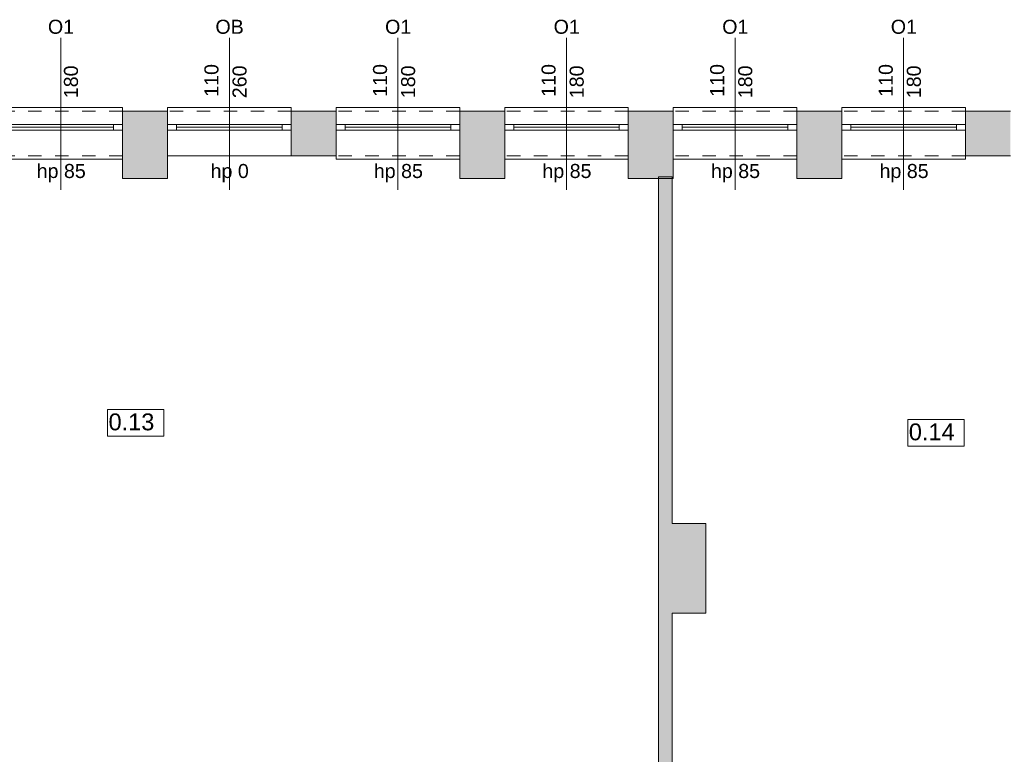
# Model space of a CAD drawing. Header units: millimetres. Extents: x 922208 to 1069538, y -182208 to -99877.
# Tile 216 of 256: x 959121 to 967882, y -132967 to -126429. Entities that reach past the tile are written whole.
import ezdxf

# ---------------------------------------------------------------- set-up
doc = ezdxf.new("R2010")
doc.units = ezdxf.units.MM
doc.header["$MEASUREMENT"] = 0
doc.linetypes.add('HIDDEN', pattern=[20, 10, -10])
doc.linetypes.add('Przerywana', pattern=[240, 120, -120])
for name, color, linetype, lineweight in [('IS_POWRÓT', 5, 'HIDDEN', 30), ('Nowe_210-A Pomieszczenia_Nr_pióra__41', 7, 'Continuous', 15), ('Nowe_220-A Ściany_Nr_pióra__19', 255, 'Continuous', 0), ('Nowe_220-A Ściany_Nr_pióra__23', 7, 'Continuous', 15), ('Nowe_220-A Ściany_Nr_pióra__27', 7, 'Continuous', 25), ('Nowe_220-A Ściany_Nr_pióra__3', 7, 'Continuous', 13), ('Nowe_220-A Ściany_Nr_pióra__7', 7, 'Continuous', 13)]:
    doc.layers.add(name, color=color, linetype=linetype, lineweight=lineweight)
doc.layers.add('Nowe_220-A Ściany_Nr_pióra__45', color=7, linetype='Continuous', lineweight=15, true_color=0x40a5ff)
doc.styles.add('STYL_AUTOMATYCZNY_1', font='arial.ttf')

# ---------------------------------------------------------------- blocks, each defined once
blk = doc.blocks.new('parter01')
at = {"layer": 'Nowe_220-A Ściany_Nr_pióra__19', "linetype": 'Continuous', "lineweight": 0}
for points in [[(960036.55073, -101090.02068), (960436.55073, -101090.02068), (960436.55073, -100860.02068), (960436.55073, -100810.02068), (960436.55073, -100690.02068), (960036.55073, -100690.02068)], [(961536.55073, -100810.02068), (961536.55073, -100860.02068), (961536.55073, -101090.02068), (961936.55073, -101090.02068), (961936.55073, -100690.02068), (961536.55073, -100690.02068)], [(963036.55073, -100690.02068), (963036.55073, -101090.02068), (963436.55073, -101090.02068), (963436.55073, -100690.02068)], [(964536.55073, -100690.02068), (964536.55073, -101090.02068), (964936.55073, -101090.02068), (964936.55073, -100690.02068)], [(966036.55073, -100690.02068), (966036.55073, -101090.02068), (966436.55073, -101090.02068), (966436.55073, -100690.02068)], [(967536.55073, -101090.02068), (967936.55073, -101090.02068), (967936.55073, -100860.02068), (967936.55073, -100810.02068), (967936.55073, -100690.02068), (967536.55073, -100690.02068)], [(960036.55073, -101090.02068), (960036.55073, -101290.02068), (960436.55073, -101290.02068), (960436.55073, -101090.02068)], [(963036.55073, -101090.02068), (963036.55073, -101290.02068), (963436.55073, -101290.02068), (963436.55073, -101090.02068)], [(964536.55073, -101090.02068), (964536.55073, -101290.02068), (964936.55073, -101290.02068), (964936.55073, -101090.02068)], [(966036.55073, -101090.02068), (966036.55073, -101290.02068), (966436.55073, -101290.02068), (966436.55073, -101090.02068)], [(964806.55073, -101276.91454), (964806.55073, -106660.02068), (964926.55073, -106660.02068), (964926.55073, -101276.91454)], [(965226.55073, -105160.02068), (965226.55073, -104360.02068), (964926.55073, -104360.02068), (964926.55073, -105160.02068)]]:
    blk.add_hatch(color=255, dxfattribs=at).paths.add_polyline_path(points)
at = {"layer": 'Nowe_210-A Pomieszczenia_Nr_pióra__41', "color": 7, "linetype": 'Continuous', "lineweight": 0}
for p, q in [((959903.76531, -103347.3101), (960404.14531, -103347.3101)), ((959903.76531, -103583.0246), (959903.76531, -103347.3101)), ((960404.14531, -103347.3101), (960404.14531, -103583.0246)), ((967024.78722, -103436.04301), (967525.16722, -103436.04301)), ((967024.78722, -103671.75751), (967024.78722, -103436.04301)), ((967525.16722, -103436.04301), (967525.16722, -103671.75751)), ((960404.14531, -103583.0246), (959903.76531, -103583.0246)), ((967525.16722, -103671.75751), (967024.78722, -103671.75751))]:
    blk.add_line(p, q, dxfattribs=at)
at = {"layer": 'Nowe_220-A Ściany_Nr_pióra__23', "color": 7, "linetype": 'Continuous', "lineweight": 0}
for p, q in [((959956.55073, -100860.02068), (959956.55073, -100810.02068)), ((959956.55073, -100810.02068), (960036.55073, -100810.02068)), ((960436.55073, -100810.02068), (960516.55073, -100810.02068)), ((960516.55073, -100810.02068), (960516.55073, -100860.02068)), ((961456.55073, -100860.02068), (961456.55073, -100810.02068)), ((961456.55073, -100810.02068), (961536.55073, -100810.02068)), ((961936.55073, -100810.02068), (962016.55073, -100810.02068)), ((962016.55073, -100810.02068), (962016.55073, -100860.02068)), ((962956.55073, -100860.02068), (962956.55073, -100810.02068)), ((962956.55073, -100810.02068), (963036.55073, -100810.02068)), ((963436.55073, -100810.02068), (963516.55073, -100810.02068)), ((963516.55073, -100810.02068), (963516.55073, -100860.02068)), ((964456.55073, -100860.02068), (964456.55073, -100810.02068)), ((964456.55073, -100810.02068), (964536.55073, -100810.02068)), ((964936.55073, -100810.02068), (965016.55073, -100810.02068)), ((965016.55073, -100810.02068), (965016.55073, -100860.02068)), ((965956.55073, -100860.02068), (965956.55073, -100810.02068)), ((965956.55073, -100810.02068), (966036.55073, -100810.02068)), ((966436.55073, -100810.02068), (966516.55073, -100810.02068)), ((966516.55073, -100810.02068), (966516.55073, -100860.02068)), ((967456.55073, -100860.02068), (967456.55073, -100810.02068)), ((967456.55073, -100810.02068), (967536.55073, -100810.02068)), ((960036.55073, -100860.02068), (959956.55073, -100860.02068)), ((960516.55073, -100860.02068), (960436.55073, -100860.02068)), ((961536.55073, -100860.02068), (961456.55073, -100860.02068)), ((962016.55073, -100860.02068), (961936.55073, -100860.02068)), ((963036.55073, -100860.02068), (962956.55073, -100860.02068)), ((963516.55073, -100860.02068), (963436.55073, -100860.02068)), ((964536.55073, -100860.02068), (964456.55073, -100860.02068)), ((965016.55073, -100860.02068), (964936.55073, -100860.02068)), ((966036.55073, -100860.02068), (965956.55073, -100860.02068)), ((966516.55073, -100860.02068), (966436.55073, -100860.02068)), ((967536.55073, -100860.02068), (967456.55073, -100860.02068))]:
    blk.add_line(p, q, dxfattribs=at)
at = {"layer": 'Nowe_220-A Ściany_Nr_pióra__27', "color": 7, "linetype": 'Continuous', "lineweight": 0}
for p, q in [((960036.55073, -100690.02068), (960036.55073, -100810.02068)), ((960036.55073, -100690.02068), (960036.55073, -100810.02068)), ((960436.55073, -100690.02068), (960436.55073, -100810.02068)), ((960436.55073, -100690.02068), (960436.55073, -100810.02068)), ((961536.55073, -100690.02068), (961536.55073, -100810.02068)), ((961536.55073, -100690.02068), (961536.55073, -100810.02068)), ((961936.55073, -100690.02068), (961936.55073, -100810.02068)), ((961936.55073, -100690.02068), (961936.55073, -100810.02068)), ((963036.55073, -100690.02068), (963036.55073, -100810.02068)), ((963036.55073, -100690.02068), (963036.55073, -100810.02068)), ((963436.55073, -100690.02068), (963436.55073, -100810.02068)), ((963436.55073, -100690.02068), (963436.55073, -100810.02068)), ((964536.55073, -100690.02068), (964536.55073, -100810.02068)), ((964536.55073, -100690.02068), (964536.55073, -100810.02068)), ((964936.55073, -100690.02068), (964936.55073, -100810.02068)), ((964936.55073, -100690.02068), (964936.55073, -100810.02068)), ((966036.55073, -100690.02068), (966036.55073, -100810.02068)), ((966036.55073, -100690.02068), (966036.55073, -100810.02068)), ((966436.55073, -100690.02068), (966436.55073, -100810.02068)), ((966436.55073, -100690.02068), (966436.55073, -100810.02068)), ((967536.55073, -100690.02068), (967536.55073, -100810.02068)), ((967536.55073, -100690.02068), (967536.55073, -100810.02068)), ((960036.55073, -100810.02068), (960036.55073, -100860.02068)), ((960036.55073, -100810.02068), (960036.55073, -100860.02068)), ((960036.55073, -100810.02068), (960036.55073, -100860.02068)), ((960436.55073, -100810.02068), (960436.55073, -100860.02068)), ((960436.55073, -100810.02068), (960436.55073, -100860.02068)), ((960436.55073, -100810.02068), (960436.55073, -100860.02068)), ((961536.55073, -100810.02068), (961536.55073, -100860.02068)), ((961536.55073, -100810.02068), (961536.55073, -100860.02068)), ((961536.55073, -100810.02068), (961536.55073, -100860.02068)), ((961936.55073, -100810.02068), (961936.55073, -100860.02068)), ((961936.55073, -100810.02068), (961936.55073, -100860.02068)), ((961936.55073, -100810.02068), (961936.55073, -100860.02068)), ((963036.55073, -100810.02068), (963036.55073, -100860.02068)), ((963036.55073, -100810.02068), (963036.55073, -100860.02068)), ((963036.55073, -100810.02068), (963036.55073, -100860.02068)), ((963436.55073, -100810.02068), (963436.55073, -100860.02068)), ((963436.55073, -100810.02068), (963436.55073, -100860.02068)), ((963436.55073, -100810.02068), (963436.55073, -100860.02068)), ((964536.55073, -100810.02068), (964536.55073, -100860.02068)), ((964536.55073, -100810.02068), (964536.55073, -100860.02068)), ((964536.55073, -100810.02068), (964536.55073, -100860.02068)), ((964936.55073, -100810.02068), (964936.55073, -100860.02068)), ((964936.55073, -100810.02068), (964936.55073, -100860.02068)), ((964936.55073, -100810.02068), (964936.55073, -100860.02068)), ((966036.55073, -100810.02068), (966036.55073, -100860.02068)), ((966036.55073, -100810.02068), (966036.55073, -100860.02068)), ((966036.55073, -100810.02068), (966036.55073, -100860.02068)), ((966436.55073, -100810.02068), (966436.55073, -100860.02068)), ((966436.55073, -100810.02068), (966436.55073, -100860.02068)), ((966436.55073, -100810.02068), (966436.55073, -100860.02068)), ((967536.55073, -100810.02068), (967536.55073, -100860.02068)), ((967536.55073, -100810.02068), (967536.55073, -100860.02068)), ((967536.55073, -100810.02068), (967536.55073, -100860.02068)), ((960036.55073, -100860.02068), (960036.55073, -101090.02068)), ((960036.55073, -100860.02068), (960036.55073, -101090.02068)), ((960436.55073, -100860.02068), (960436.55073, -101090.02068)), ((960436.55073, -100860.02068), (960436.55073, -101090.02068)), ((961536.55073, -100860.02068), (961536.55073, -101090.02068)), ((961536.55073, -100860.02068), (961536.55073, -101090.02068)), ((961936.55073, -100860.02068), (961936.55073, -101090.02068)), ((961936.55073, -100860.02068), (961936.55073, -101090.02068)), ((963036.55073, -100860.02068), (963036.55073, -101090.02068)), ((963036.55073, -100860.02068), (963036.55073, -101090.02068)), ((963436.55073, -100860.02068), (963436.55073, -101090.02068)), ((963436.55073, -100860.02068), (963436.55073, -101090.02068)), ((964536.55073, -100860.02068), (964536.55073, -101090.02068)), ((964536.55073, -100860.02068), (964536.55073, -101090.02068)), ((964936.55073, -100860.02068), (964936.55073, -101090.02068)), ((964936.55073, -100860.02068), (964936.55073, -101090.02068)), ((966036.55073, -100860.02068), (966036.55073, -101090.02068)), ((966036.55073, -100860.02068), (966036.55073, -101090.02068)), ((966436.55073, -100860.02068), (966436.55073, -101090.02068)), ((966436.55073, -100860.02068), (966436.55073, -101090.02068)), ((967536.55073, -100860.02068), (967536.55073, -101090.02068)), ((967536.55073, -100860.02068), (967536.55073, -101090.02068))]:
    blk.add_line(p, q, dxfattribs=at)
for points in [[(960436.55073, -100690.02068), (960036.55073, -100690.02068)], [(961936.55073, -100690.02068), (961536.55073, -100690.02068)], [(963436.55073, -100690.02068), (963036.55073, -100690.02068)], [(964936.55073, -100690.02068), (964536.55073, -100690.02068)], [(966436.55073, -100690.02068), (966036.55073, -100690.02068)], [(967936.55073, -100690.02068), (967536.55073, -100690.02068)], [(960036.55073, -101090.02068), (960036.55073, -101290.02068)], [(960436.55073, -101290.02068), (960436.55073, -101090.02068)], [(961536.55073, -101090.02068), (961936.55073, -101090.02068)], [(963036.55073, -101090.02068), (963036.55073, -101290.02068)], [(963436.55073, -101290.02068), (963436.55073, -101090.02068)], [(964536.55073, -101090.02068), (964536.55073, -101290.02068)], [(964936.55073, -101290.02068), (964936.55073, -101090.02068)], [(966036.55073, -101090.02068), (966036.55073, -101290.02068)], [(966436.55073, -101290.02068), (966436.55073, -101090.02068)], [(967536.55073, -101090.02068), (967936.55073, -101090.02068)], [(964806.55073, -101276.91454), (964806.55073, -106660.02068)], [(964926.55073, -101276.91454), (964806.55073, -101276.91454)], [(964926.55073, -104360.02068), (964926.55073, -101276.91454)], [(960036.55073, -101290.02068), (960436.55073, -101290.02068)], [(963036.55073, -101290.02068), (963436.55073, -101290.02068)], [(964536.55073, -101290.02068), (964936.55073, -101290.02068)], [(966036.55073, -101290.02068), (966436.55073, -101290.02068)], [(965226.55073, -104360.02068), (964926.55073, -104360.02068)], [(965226.55073, -105160.02068), (965226.55073, -104360.02068)], [(964926.55073, -106660.02068), (964926.55073, -105160.02068)], [(964926.55073, -105160.02068), (965226.55073, -105160.02068)]]:
    blk.add_lwpolyline(points, dxfattribs=at)
at = {"layer": 'Nowe_220-A Ściany_Nr_pióra__3', "color": 7, "linetype": 'Continuous', "lineweight": 0}
for p, q in [((960036.55073, -100660.02068), (958936.55073, -100660.02068)), ((960036.55073, -100690.02068), (960036.55073, -100660.02068)), ((961536.55073, -100660.02068), (960436.55073, -100660.02068)), ((960436.55073, -100660.02068), (960436.55073, -100690.02068)), ((961536.55073, -100690.02068), (961536.55073, -100660.02068)), ((963036.55073, -100660.02068), (961936.55073, -100660.02068)), ((961936.55073, -100660.02068), (961936.55073, -100690.02068)), ((963036.55073, -100690.02068), (963036.55073, -100660.02068)), ((964536.55073, -100660.02068), (963436.55073, -100660.02068)), ((963436.55073, -100660.02068), (963436.55073, -100690.02068)), ((964536.55073, -100690.02068), (964536.55073, -100660.02068)), ((966036.55073, -100660.02068), (964936.55073, -100660.02068)), ((964936.55073, -100660.02068), (964936.55073, -100690.02068)), ((966036.55073, -100690.02068), (966036.55073, -100660.02068)), ((967536.55073, -100660.02068), (966436.55073, -100660.02068)), ((966436.55073, -100660.02068), (966436.55073, -100690.02068)), ((967536.55073, -100690.02068), (967536.55073, -100660.02068)), ((959016.55073, -100810.02068), (959956.55073, -100810.02068)), ((959956.55073, -100835.02068), (959016.55073, -100835.02068)), ((960516.55073, -100810.02068), (961456.55073, -100810.02068)), ((961456.55073, -100835.02068), (960516.55073, -100835.02068)), ((962016.55073, -100810.02068), (962956.55073, -100810.02068)), ((962956.55073, -100835.02068), (962016.55073, -100835.02068)), ((963516.55073, -100810.02068), (964456.55073, -100810.02068)), ((964456.55073, -100835.02068), (963516.55073, -100835.02068)), ((965016.55073, -100810.02068), (965956.55073, -100810.02068)), ((965956.55073, -100835.02068), (965016.55073, -100835.02068)), ((966516.55073, -100810.02068), (967456.55073, -100810.02068)), ((967456.55073, -100835.02068), (966516.55073, -100835.02068)), ((959956.55073, -100860.02068), (959016.55073, -100860.02068)), ((961456.55073, -100860.02068), (960516.55073, -100860.02068)), ((962956.55073, -100860.02068), (962016.55073, -100860.02068)), ((964456.55073, -100860.02068), (963516.55073, -100860.02068)), ((965956.55073, -100860.02068), (965016.55073, -100860.02068)), ((967456.55073, -100860.02068), (966516.55073, -100860.02068)), ((960036.55073, -101090.02068), (960036.55073, -101120.02068)), ((961536.55073, -101090.02068), (960436.55073, -101090.02068)), ((961936.55073, -101120.02068), (961936.55073, -101090.02068)), ((963036.55073, -101090.02068), (963036.55073, -101120.02068)), ((963436.55073, -101120.02068), (963436.55073, -101090.02068)), ((964536.55073, -101090.02068), (964536.55073, -101120.02068)), ((964936.55073, -101120.02068), (964936.55073, -101090.02068)), ((966036.55073, -101090.02068), (966036.55073, -101120.02068)), ((966436.55073, -101120.02068), (966436.55073, -101090.02068)), ((967536.55073, -101090.02068), (967536.55073, -101120.02068)), ((960036.55073, -101120.02068), (958936.55073, -101120.02068)), ((963036.55073, -101120.02068), (961936.55073, -101120.02068)), ((964536.55073, -101120.02068), (963436.55073, -101120.02068)), ((966036.55073, -101120.02068), (964936.55073, -101120.02068)), ((967536.55073, -101120.02068), (966436.55073, -101120.02068))]:
    blk.add_line(p, q, dxfattribs=at)
at = {"layer": 'Nowe_220-A Ściany_Nr_pióra__3', "color": 7, "linetype": 'Przerywana', "lineweight": 0}
for p, q in [((960036.55073, -100690.02068), (958936.55073, -100690.02068)), ((961536.55073, -100690.02068), (960436.55073, -100690.02068)), ((963036.55073, -100690.02068), (961936.55073, -100690.02068)), ((964536.55073, -100690.02068), (963436.55073, -100690.02068)), ((966036.55073, -100690.02068), (964936.55073, -100690.02068)), ((967536.55073, -100690.02068), (966436.55073, -100690.02068)), ((960036.55073, -101090.02068), (958936.55073, -101090.02068)), ((963036.55073, -101090.02068), (961936.55073, -101090.02068)), ((964536.55073, -101090.02068), (963436.55073, -101090.02068)), ((966036.55073, -101090.02068), (964936.55073, -101090.02068)), ((967536.55073, -101090.02068), (966436.55073, -101090.02068))]:
    blk.add_line(p, q, dxfattribs=at)
at = {"layer": 'Nowe_220-A Ściany_Nr_pióra__45', "color": 161, "linetype": 'Continuous', "lineweight": 0, "true_color": 0x40a5ff}
for p, q in [((959486.55073, -100038.23497), (959486.55073, -101390.02068)), ((960986.55073, -100038.23497), (960986.55073, -101390.02068)), ((962486.55073, -100038.23497), (962486.55073, -101390.02068)), ((963986.55073, -100038.23497), (963986.55073, -101390.02068)), ((965486.55073, -100038.23497), (965486.55073, -101390.02068)), ((966986.55073, -100038.23497), (966986.55073, -101390.02068))]:
    blk.add_line(p, q, dxfattribs=at)
at = {"layer": 'Nowe_210-A Pomieszczenia_Nr_pióra__41', "color": 7, "linetype": 'Continuous', "lineweight": 0, "char_height": 150, "attachment_point": 2, "style": 'STYL_AUTOMATYCZNY_1'}
for s, insert in [('\\A1;{\\pqc;\\pt0,25;\\fArial|b0|i0|c238|p0;\\W1.000000;0.13\\fArial|b0|i0|c238|p0;\\W1.000000;\\A1{\\H.66x;\\S^  ;}\\fArial|b0|i0|c238|p0;\\W1.000000;\\fArial|b0|i0|c238|p0;\\W1.000000;\\A1{\\H.66x;\\S^  ;}}', (960153.95531, -103381.59582)), ('\\A1;{\\pqc;\\pt0,25;\\fArial|b0|i0|c238|p0;\\W1.000000;0.14\\fArial|b0|i0|c238|p0;\\W1.000000;\\A1{\\H.66x;\\S^  ;}\\fArial|b0|i0|c238|p0;\\W1.000000;\\fArial|b0|i0|c238|p0;\\W1.000000;\\A1{\\H.66x;\\S^  ;}}', (967274.97722, -103470.32872))]:
    blk.add_mtext(s, dxfattribs=dict(at, insert=insert))
at = {"layer": 'Nowe_220-A Ściany_Nr_pióra__7', "color": 7, "linetype": 'Continuous', "lineweight": 0, "char_height": 125, "attachment_point": 7, "style": 'STYL_AUTOMATYCZNY_1'}
for s, insert in [('\\A1;{\\pql;\\pt0;\\fArial|b0|i0|c238|p0;\\W1.000000;O1\\fArial|b0|i0|c238|p0;\\W1.000000;\\fArial|b0|i0|c238|p0;\\W1.000000;\\fArial|b0|i0|c238|p0;\\W1.000000;}', (959372.20898, -100004.61289)), ('\\A1;{\\pql;\\pt0;\\fArial|b0|i0|c238|p0;\\W1.000000;OB\\fArial|b0|i0|c238|p0;\\W1.000000;\\fArial|b0|i0|c238|p0;\\W1.000000;\\fArial|b0|i0|c238|p0;\\W1.000000;}', (960862.70848, -100004.61289)), ('\\A1;{\\pql;\\pt0;\\fArial|b0|i0|c238|p0;\\W1.000000;O1\\fArial|b0|i0|c238|p0;\\W1.000000;\\fArial|b0|i0|c238|p0;\\W1.000000;\\fArial|b0|i0|c238|p0;\\W1.000000;}', (962372.20898, -100004.61289)), ('\\A1;{\\pql;\\pt0;\\fArial|b0|i0|c238|p0;\\W1.000000;O1\\fArial|b0|i0|c238|p0;\\W1.000000;\\fArial|b0|i0|c238|p0;\\W1.000000;\\fArial|b0|i0|c238|p0;\\W1.000000;}', (963872.20898, -100004.61289)), ('\\A1;{\\pql;\\pt0;\\fArial|b0|i0|c238|p0;\\W1.000000;O1\\fArial|b0|i0|c238|p0;\\W1.000000;\\fArial|b0|i0|c238|p0;\\W1.000000;\\fArial|b0|i0|c238|p0;\\W1.000000;}', (965372.20898, -100004.61289)), ('\\A1;{\\pql;\\pt0;\\fArial|b0|i0|c238|p0;\\W1.000000;O1\\fArial|b0|i0|c238|p0;\\W1.000000;\\fArial|b0|i0|c238|p0;\\W1.000000;\\fArial|b0|i0|c238|p0;\\W1.000000;}', (966872.20898, -100004.61289)), ('\\A1;{\\pql;\\pt0;\\fArial|b0|i0|c238|p0;\\W1.000000;hp 85\\fArial|b0|i0|c238|p0;\\W1.000000;\\A1{\\H.66x;\\S^  ;}\\fArial|b0|i0|c238|p0;\\W1.000000;\\fArial|b0|i0|c238|p0;\\W1.000000;}', (959272.05573, -101324.08834)), ('\\A1;{\\pql;\\pt0;\\fArial|b0|i0|c238|p0;\\W1.000000;hp 0\\fArial|b0|i0|c238|p0;\\W1.000000;\\A1{\\H.66x;\\S^  ;}\\fArial|b0|i0|c238|p0;\\W1.000000;\\fArial|b0|i0|c238|p0;\\W1.000000;}', (960819.72573, -101324.08834)), ('\\A1;{\\pql;\\pt0;\\fArial|b0|i0|c238|p0;\\W1.000000;hp 85\\fArial|b0|i0|c238|p0;\\W1.000000;\\A1{\\H.66x;\\S^  ;}\\fArial|b0|i0|c238|p0;\\W1.000000;\\fArial|b0|i0|c238|p0;\\W1.000000;}', (962272.05573, -101324.08834)), ('\\A1;{\\pql;\\pt0;\\fArial|b0|i0|c238|p0;\\W1.000000;hp 85\\fArial|b0|i0|c238|p0;\\W1.000000;\\A1{\\H.66x;\\S^  ;}\\fArial|b0|i0|c238|p0;\\W1.000000;\\fArial|b0|i0|c238|p0;\\W1.000000;}', (963772.05573, -101324.08834)), ('\\A1;{\\pql;\\pt0;\\fArial|b0|i0|c238|p0;\\W1.000000;hp 85\\fArial|b0|i0|c238|p0;\\W1.000000;\\A1{\\H.66x;\\S^  ;}\\fArial|b0|i0|c238|p0;\\W1.000000;\\fArial|b0|i0|c238|p0;\\W1.000000;}', (965272.05573, -101324.08834)), ('\\A1;{\\pql;\\pt0;\\fArial|b0|i0|c238|p0;\\W1.000000;hp 85\\fArial|b0|i0|c238|p0;\\W1.000000;\\A1{\\H.66x;\\S^  ;}\\fArial|b0|i0|c238|p0;\\W1.000000;\\fArial|b0|i0|c238|p0;\\W1.000000;}', (966772.05573, -101324.08834))]:
    blk.add_mtext(s, dxfattribs=dict(at, insert=insert))
at = {"layer": 'Nowe_220-A Ściany_Nr_pióra__7', "color": 7, "linetype": 'Continuous', "lineweight": 0, "char_height": 125, "attachment_point": 7, "rotation": 90, "style": 'STYL_AUTOMATYCZNY_1'}
for s, insert in [('\\A1;{\\pql;\\pt0;\\fArial|b0|i0|c238|p0;\\W1.000000;180\\fArial|b0|i0|c238|p0;\\W1.000000;\\A1{\\H.66x;\\S^  ;}\\fArial|b0|i0|c238|p0;\\W1.000000;\\fArial|b0|i0|c238|p0;\\W1.000000;}', (959676.14293, -100576.04218)), ('\\A1;{\\pql;\\pt0;\\fArial|b0|i0|c238|p0;\\W1.000000;110\\fArial|b0|i0|c238|p0;\\W1.000000;\\A1{\\H.66x;\\S^  ;}\\fArial|b0|i0|c238|p0;\\W1.000000;\\fArial|b0|i0|c238|p0;\\W1.000000;}', (960926.14293, -100563.31868)), ('\\A1;{\\pql;\\pt0;\\fArial|b0|i0|c238|p0;\\W1.000000;260\\fArial|b0|i0|c238|p0;\\W1.000000;\\A1{\\H.66x;\\S^  ;}\\fArial|b0|i0|c238|p0;\\W1.000000;\\fArial|b0|i0|c238|p0;\\W1.000000;}', (961176.14293, -100576.04218)), ('\\A1;{\\pql;\\pt0;\\fArial|b0|i0|c238|p0;\\W1.000000;110\\fArial|b0|i0|c238|p0;\\W1.000000;\\A1{\\H.66x;\\S^  ;}\\fArial|b0|i0|c238|p0;\\W1.000000;\\fArial|b0|i0|c238|p0;\\W1.000000;}', (962426.14293, -100563.31868)), ('\\A1;{\\pql;\\pt0;\\fArial|b0|i0|c238|p0;\\W1.000000;180\\fArial|b0|i0|c238|p0;\\W1.000000;\\A1{\\H.66x;\\S^  ;}\\fArial|b0|i0|c238|p0;\\W1.000000;\\fArial|b0|i0|c238|p0;\\W1.000000;}', (962676.14293, -100576.04218)), ('\\A1;{\\pql;\\pt0;\\fArial|b0|i0|c238|p0;\\W1.000000;110\\fArial|b0|i0|c238|p0;\\W1.000000;\\A1{\\H.66x;\\S^  ;}\\fArial|b0|i0|c238|p0;\\W1.000000;\\fArial|b0|i0|c238|p0;\\W1.000000;}', (963926.14293, -100563.31868)), ('\\A1;{\\pql;\\pt0;\\fArial|b0|i0|c238|p0;\\W1.000000;180\\fArial|b0|i0|c238|p0;\\W1.000000;\\A1{\\H.66x;\\S^  ;}\\fArial|b0|i0|c238|p0;\\W1.000000;\\fArial|b0|i0|c238|p0;\\W1.000000;}', (964176.14293, -100576.04218)), ('\\A1;{\\pql;\\pt0;\\fArial|b0|i0|c238|p0;\\W1.000000;110\\fArial|b0|i0|c238|p0;\\W1.000000;\\A1{\\H.66x;\\S^  ;}\\fArial|b0|i0|c238|p0;\\W1.000000;\\fArial|b0|i0|c238|p0;\\W1.000000;}', (965426.14293, -100563.31868)), ('\\A1;{\\pql;\\pt0;\\fArial|b0|i0|c238|p0;\\W1.000000;180\\fArial|b0|i0|c238|p0;\\W1.000000;\\A1{\\H.66x;\\S^  ;}\\fArial|b0|i0|c238|p0;\\W1.000000;\\fArial|b0|i0|c238|p0;\\W1.000000;}', (965676.14293, -100576.04218)), ('\\A1;{\\pql;\\pt0;\\fArial|b0|i0|c238|p0;\\W1.000000;110\\fArial|b0|i0|c238|p0;\\W1.000000;\\A1{\\H.66x;\\S^  ;}\\fArial|b0|i0|c238|p0;\\W1.000000;\\fArial|b0|i0|c238|p0;\\W1.000000;}', (966926.14293, -100563.31868)), ('\\A1;{\\pql;\\pt0;\\fArial|b0|i0|c238|p0;\\W1.000000;180\\fArial|b0|i0|c238|p0;\\W1.000000;\\A1{\\H.66x;\\S^  ;}\\fArial|b0|i0|c238|p0;\\W1.000000;\\fArial|b0|i0|c238|p0;\\W1.000000;}', (967176.14293, -100576.04218))]:
    blk.add_mtext(s, dxfattribs=dict(at, insert=insert))

msp = doc.modelspace()

# ---------------------------------------------------------------- block references
at = {"layer": 'IS_POWRÓT', "color": 27, "linetype": 'ByBlock', "lineweight": 30}
msp.add_blockref('parter01', (0, -26552.1), dxfattribs=at)

doc.saveas('drawing.dxf')
